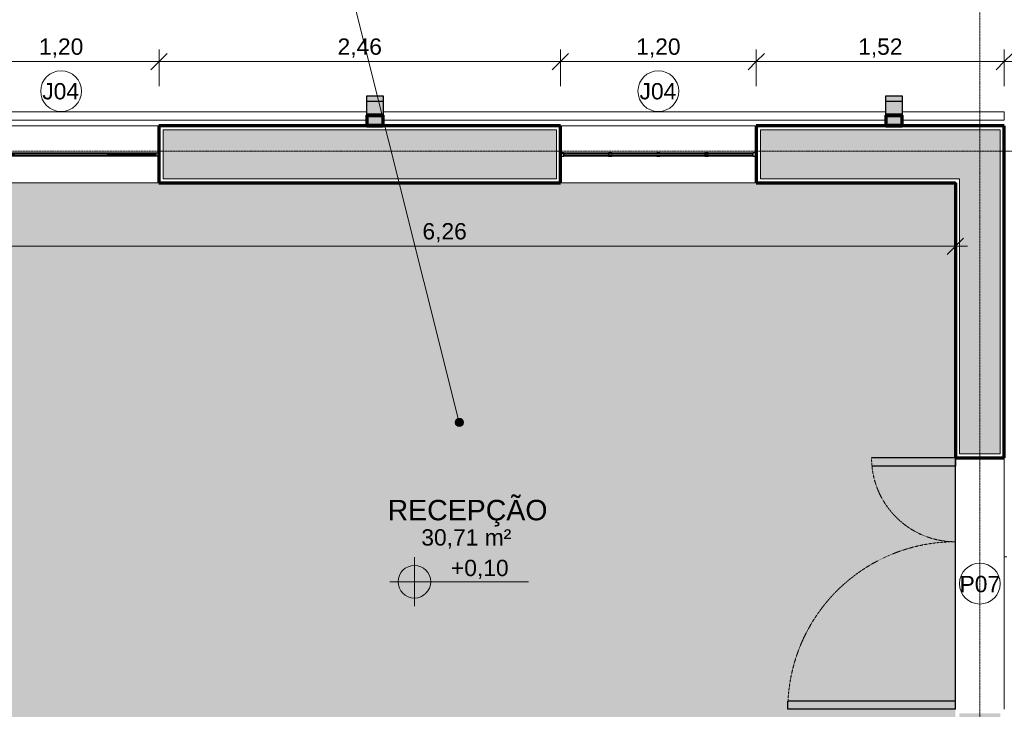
# Model space of a CAD drawing. Header units: millimetres. Extents: x -34108 to 9838, y -21919 to 4394.
# Tile 29 of 36: x -16085 to -10051, y -4093 to 132. Entities that reach past the tile are written whole.
import ezdxf

# ---------------------------------------------------------------- set-up
doc = ezdxf.new("R2010")
doc.units = ezdxf.units.MM
doc.linetypes.add('_Tracejado pequeno', pattern=[2.25, 1.5, -0.75])
doc.linetypes.add('_Traço - ponto', pattern=[16, 12, -2, 0, -2])
for name, color, linetype, lineweight in [('A-ANNO-DIMS', 211, 'Continuous', 9), ('A-ANNO-DIMS-50', 211, 'Continuous', 9), ('A-AREA-IDEN', 2, 'Continuous', 9), ('A-DOOR', 31, 'Continuous', 18), ('A-DOOR-HDLN', 31, '_Tracejado pequeno', 18), ('A-DOOR-IDEN', 31, 'Continuous', 9), ('A-FLOR', 192, 'Continuous', 18), ('A-FLOR-PATT', 8, 'Continuous', 25), ('A-GENM', 13, 'Continuous', 18), ('A-GLAZ', 151, 'Continuous', 18), ('A-GLAZ-IDEN', 152, 'Continuous', 9), ('A-WALL', 113, 'Continuous', 18), ('A-WALL-PATT', 111, 'Continuous', 70), ('G-ANNO-DIMS', 111, 'Continuous', 9), ('G-ANNO-TEXT', 231, 'Continuous', 9), ('S-GRID', 1, 'Continuous', 9)]:
    doc.layers.add(name, color=color, linetype=linetype, lineweight=lineweight)
doc.styles.add('Arial_2', font='arial.ttf', dxfattribs={"height": 125})
doc.styles.add('Arial_4', font='arial.ttf', dxfattribs={"height": 100})
doc.dimstyles.new('Diagonal_-_2_0mm_Arial', dxfattribs={"dimscale": 304.8, "dimtxt": 102.02594, "dimasz": 0.328084, "dimexe": 0.246063, "dimexo": 0.0625, "dimgap": 0.024606, "dimtad": 1, "dimlfac": 0.001, "dimrnd": 0.01, "dimzin": 0, "dimdsep": 46, "dimtxsty": 'Arial_4', "dimblk1": 'OBLIQUE', "dimblk2": 'OBLIQUE', "dimsah": 1, "dimcen": 0.09, "dimdle": 0.246063, "dimadec": 0, "dimazin": 0, "dimtfac": 1, "dimtdec": 4, "dimtix": 1, "dimtmove": 0, "dimatfit": 3, "dimfxl": 0.492126, "dimfxlon": 1, "dimtvp": 1, "dimtolj": 1, "dimtzin": 0, "dimarcsym": 2})

# ---------------------------------------------------------------- blocks, each defined once
blk = doc.blocks.new('Janelas_J2 e J4 - J4 - 1_2 x 1_81-V4-PLANTA TÉRREO - MANTER _ CONSTRUIR')
at = {"layer": 'A-GLAZ'}
h = blk.add_hatch(dxfattribs=at)
h.set_pattern_fill('FP_15', color=256, style=0, pattern_type=2)
h.set_pattern_definition([(45, (15831.115, 93.492), (-17.67767, 17.67767), [])])
h.paths.add_polyline_path([(600, -10), (600, 10), (580, 10), (580, -10)], flags=0)
h.paths.add_polyline_path([(285, -10), (305, -10), (305, 10), (285, 10), (285, -4)], flags=0)
h.paths.add_polyline_path([(10, -10), (10, -4), (-10, -4), (-10, -10)], flags=0)
h.paths.add_polyline_path([(-285, -10), (-285, 10), (-305, 10), (-305, -10)], flags=0)
h.paths.add_polyline_path([(-600, -10), (-580, -10), (-580, 10), (-600, 10), (-600, 0)], flags=0)
h.paths.add_polyline_path([(10, 4), (10, 10), (-10, 10), (-10, 4), (4, 4)], flags=0)
at = {"layer": 'A-GLAZ', "lineweight": 25}
for p, q in [((-600, 10), (-580, 10)), ((-580, 10), (-580, -10)), ((-580, -4), (-580, 4)), ((-580, 4), (-285, 4)), ((-305, -10), (-305, 10)), ((-305, 10), (-285, 10)), ((-285, 10), (-285, 4)), ((-10, 4), (-10, 10)), ((-10, 10), (10, 10)), ((10, 10), (10, 4)), ((285, 4), (285, 10)), ((285, 10), (305, 10)), ((285, 4), (580, 4)), ((305, 10), (305, -10)), ((580, -10), (580, 10)), ((580, 10), (600, 10)), ((580, 4), (580, -4)), ((-580, -10), (-600, -10)), ((-285, -4), (-580, -4)), ((-285, -10), (-305, -10)), ((-285, -4), (-285, -10)), ((-10, -10), (-10, -4)), ((10, -10), (-10, -10)), ((10, -4), (10, -10)), ((580, -4), (285, -4)), ((285, -10), (285, -4)), ((305, -10), (285, -10)), ((600, -10), (580, -10))]:
    blk.add_line(p, q, dxfattribs=at)
at = {"layer": 'A-GLAZ'}
for p, q in [((-305, 10), (-580, 10)), ((-10, 10), (-285, 10)), ((-285, 4), (285, 4)), ((-285, -4), (-285, 4)), ((285, 10), (10, 10)), ((285, 4), (285, -4)), ((580, 10), (305, 10)), ((-580, -10), (-305, -10)), ((285, -4), (-285, -4)), ((-285, -10), (-10, -10)), ((10, -10), (285, -10)), ((305, -10), (580, -10))]:
    blk.add_line(p, q, dxfattribs=at)
blk = doc.blocks.new('Janelas_J2 e J4 - J4 - 1_2 x 1_81-4330367-PLANTA TÉRREO - MANTER _ CONSTRUIR')
at = {"layer": 'A-GLAZ'}
h = blk.add_hatch(dxfattribs=at)
h.set_pattern_fill('FP_16', color=256, style=0, pattern_type=2)
h.set_pattern_definition([(45, (12171.115, 93.492), (-17.67767, 17.67767), [])])
h.paths.add_polyline_path([(600, -10), (599.9, 10), (580, 10), (580, -10)], flags=0)
h.paths.add_polyline_path([(305, -10), (305, 10), (285, 10), (285, -10)], flags=0)
h.paths.add_polyline_path([(10, -10), (10, -4), (-10, -4), (-10, -10)], flags=0)
h.paths.add_polyline_path([(-285, -10), (-285, 10), (-305, 10), (-305, -10)], flags=0)
h.paths.add_polyline_path([(-600, -10), (-580, -10), (-580, 10), (-600, 10), (-600, 0)], flags=0)
h.paths.add_polyline_path([(-4, 4), (10, 4), (10, 10), (-10, 10), (-10, 4)], flags=0)
at = {"layer": 'A-GLAZ', "lineweight": 25}
for p, q in [((-580, 10), (-600, 10)), ((-580, -10), (-580, 10)), ((-285, 4), (-580, 4)), ((-580, 4), (-580, -4)), ((-285, 10), (-305, 10)), ((-305, 10), (-305, -10)), ((-285, 4), (-285, 10)), ((10, 10), (-10, 10)), ((-10, 10), (-10, 4)), ((10, 4), (10, 10)), ((305, 10), (285, 10)), ((285, 10), (285, 4)), ((580, 4), (285, 4)), ((305, -10), (305, 10)), ((600, 10), (580, 10)), ((580, 10), (580, -10)), ((580, -4), (580, 4)), ((-600, -10), (-580, -10)), ((-580, -4), (-285, -4)), ((-305, -10), (-285, -10)), ((-285, -10), (-285, -4)), ((-10, -4), (-10, -10)), ((-10, -10), (10, -10)), ((10, -10), (10, -4)), ((285, -4), (580, -4)), ((285, -4), (285, -10)), ((285, -10), (305, -10)), ((580, -10), (600, -10))]:
    blk.add_line(p, q, dxfattribs=at)
at = {"layer": 'A-GLAZ'}
for p, q in [((-580, 10), (-305, 10)), ((-285, 10), (-10, 10)), ((-285, 4), (285, 4)), ((-285, -4), (-285, 4)), ((10, 10), (285, 10)), ((285, 4), (285, -4)), ((305, 10), (580, 10)), ((-305, -10), (-580, -10)), ((285, -4), (-285, -4)), ((-10, -10), (-285, -10)), ((285, -10), (10, -10)), ((580, -10), (305, -10))]:
    blk.add_line(p, q, dxfattribs=at)
blk = doc.blocks.new('Double_Flush_-_Unequal_2422 - 1_54-4025860-PLANTA TÉRREO - MANTER _ CONSTRUIR')
at = {"layer": 'A-DOOR', "lineweight": 25}
for p, q in [((-1066.8, 1176.7), (-1016, 1176.7)), ((-1066.8, 150), (-1066.8, 1176.7)), ((-1016, 150), (-1016, 1176.7)), ((422.4, 150), (422.4, 660.8)), ((473.2, 150), (473.2, 663.3)), ((-1066.8, 150), (-1016, 150)), ((473.2, 150), (422.4, 150))]:
    blk.add_line(p, q, dxfattribs=at)
at = {"layer": 'A-DOOR-HDLN'}
for centre, radius, start, end in [((-1066.8, 150), 1026.7, 0, 90), ((473.2, 150), 513.3, 90, 180)]:
    blk.add_arc(centre, radius, start, end, dxfattribs=at)
blk = doc.blocks.new('Generic Models 1 - Generic Models 24-4258923-PLANTA TÉRREO - MANTER _ CONSTRUIR')
at = {"layer": 'A-GENM', "lineweight": 25}
for points in [[(-13957.4, -368.5), (-13857.4, -368.5), (-13857.4, -333.5), (-13957.4, -333.5)], [(-10777.4, -368.5), (-10677.4, -368.5), (-10677.4, -333.5), (-10777.4, -333.5), (-10777.4, -365.6)], [(-13955.4, -453.5), (-13857.4, -453.5), (-13857.4, -368.5), (-13957.4, -368.5), (-13957.4, -453.5)], [(-10775.4, -453.5), (-10677.4, -453.5), (-10677.4, -368.5), (-10777.4, -368.5), (-10777.4, -453.5)], [(-13894.4, -516.5), (-13859.4, -516.5), (-13859.4, -455.5), (-13955.4, -455.5), (-13955.4, -516.5)], [(-10775.4, -516.5), (-10679.4, -516.5), (-10679.4, -455.5), (-10775.4, -455.5)]]:
    blk.add_hatch(color=254, dxfattribs=at).paths.add_polyline_path(points, flags=0)
h = blk.add_hatch(color=173, dxfattribs=at)
h.paths.add_polyline_path([(-13957.4, -518.5), (-13857.4, -518.5), (-13857.4, -453.5), (-13957.4, -453.5)], flags=0)
h.paths.add_polyline_path([(-13859.4, -516.5), (-13955.4, -516.5), (-13955.4, -455.5), (-13859.4, -455.5)], flags=0)
h = blk.add_hatch(color=173, dxfattribs=at)
h.paths.add_polyline_path([(-10777.4, -518.5), (-10677.4, -518.5), (-10677.4, -453.5), (-10777.4, -453.5)], flags=0)
h.paths.add_polyline_path([(-10775.4, -516.5), (-10775.4, -455.5), (-10679.4, -455.5), (-10679.4, -516.5)], flags=0)
at = {"layer": 'A-GENM', "color": 5, "lineweight": 25}
for p, q in [((-13957.4, -333.5), (-13857.4, -333.5)), ((-13957.4, -368.5), (-13957.4, -333.5)), ((-13857.4, -333.5), (-13857.4, -368.5)), ((-10777.4, -333.5), (-10677.4, -333.5)), ((-10777.4, -368.5), (-10777.4, -333.5)), ((-10677.4, -333.5), (-10677.4, -368.5)), ((-13957.4, -453.5), (-13957.4, -368.5)), ((-13857.4, -368.5), (-13957.4, -368.5)), ((-13857.4, -368.5), (-13857.4, -453.5)), ((-10777.4, -453.5), (-10777.4, -368.5)), ((-10677.4, -368.5), (-10777.4, -368.5)), ((-10677.4, -368.5), (-10677.4, -453.5))]:
    blk.add_line(p, q, dxfattribs=at)
at = {"layer": 'A-GENM', "color": 7, "lineweight": 70}
for p, q in [((-13857.4, -453.5), (-13957.4, -453.5)), ((-13957.4, -453.5), (-13957.4, -518.5)), ((-13955.4, -516.5), (-13955.4, -455.5)), ((-13955.4, -455.5), (-13859.4, -455.5)), ((-13859.4, -455.5), (-13859.4, -516.5)), ((-13857.4, -518.5), (-13857.4, -453.5)), ((-10677.4, -453.5), (-10777.4, -453.5)), ((-10777.4, -453.5), (-10777.4, -518.5)), ((-10775.4, -516.5), (-10775.4, -455.5)), ((-10775.4, -455.5), (-10679.4, -455.5)), ((-10679.4, -455.5), (-10679.4, -516.5)), ((-10677.4, -518.5), (-10677.4, -453.5)), ((-13957.4, -518.5), (-13857.4, -518.5)), ((-13859.4, -516.5), (-13955.4, -516.5)), ((-10777.4, -518.5), (-10677.4, -518.5)), ((-10679.4, -516.5), (-10775.4, -516.5))]:
    blk.add_line(p, q, dxfattribs=at)
blk = doc.blocks.new('Embasamento - Embasamento-4325691-PLANTA TÉRREO - MANTER _ CONSTRUIR')
at = {"layer": 'A-GENM'}
for p, q in [((-13957.4, -433.5), (-20357.4, -433.5)), ((-10777.4, -433.5), (-13857.4, -433.5)), ((-10051.1, -433.5), (-10677.4, -433.5)), ((-10051.1, -483.5), (-10051.1, -433.5)), ((-13957.4, -483.5), (-20357.4, -483.5)), ((-10777.4, -483.5), (-13857.4, -483.5)), ((-10051.1, -483.5), (-10677.4, -483.5))]:
    blk.add_line(p, q, dxfattribs=at)
blk = doc.blocks.new('DIMBLOCK33-PLANTA TÉRREO - MANTER _ CONSTRUIR')
at = {"layer": 'A-ANNO-DIMS-50'}
for p, q in [((-16431.1, -274.8), (-16431.1, -49.8)), ((-15231.1, -274.8), (-15231.1, -49.8)), ((-16431.1, -124.8), (-15231.1, -124.8)), ((-16431.1, -124.8), (-16431.1, -274.8)), ((-15231.1, -124.8), (-15231.1, -274.8))]:
    blk.add_line(p, q, dxfattribs=at)
at = {"layer": 'A-ANNO-DIMS-50', "lineweight": 18}
for p, q in [((-16431.1, -124.8), (-16381.1, -74.8)), ((-15231.1, -124.8), (-15181.1, -74.8)), ((-16431.1, -124.8), (-16481.1, -174.8)), ((-15231.1, -124.8), (-15281.1, -174.8))]:
    blk.add_line(p, q, dxfattribs=at)
at = {"layer": 'A-ANNO-DIMS-50', "color": 0, "insert": (-15966.8, 17.2), "char_height": 100, "width": 325.653, "attachment_point": 1, "line_spacing_factor": 0.941778, "style": 'Arial_4'}
blk.add_mtext('1,20', dxfattribs=at)
blk = doc.blocks.new('_Oblique')
at = {"color": 0, "linetype": 'ByBlock', "lineweight": -2}
blk.add_line((-0.5, -0.5), (0.5, 0.5), dxfattribs=at)
blk = doc.blocks.new('DIMBLOCK34-PLANTA TÉRREO - MANTER _ CONSTRUIR')
at = {"layer": 'A-ANNO-DIMS-50'}
for p, q in [((-15231.1, -274.8), (-15231.1, -49.8)), ((-12771.1, -274.8), (-12771.1, -49.8)), ((-15231.1, -124.8), (-12771.1, -124.8)), ((-15231.1, -124.8), (-15231.1, -274.8)), ((-12771.1, -124.8), (-12771.1, -274.8))]:
    blk.add_line(p, q, dxfattribs=at)
at = {"layer": 'A-ANNO-DIMS-50', "lineweight": 18}
for p, q in [((-15231.1, -124.8), (-15181.1, -74.8)), ((-12771.1, -124.8), (-12721.1, -74.8)), ((-15231.1, -124.8), (-15281.1, -174.8)), ((-12771.1, -124.8), (-12821.1, -174.8))]:
    blk.add_line(p, q, dxfattribs=at)
at = {"layer": 'A-ANNO-DIMS-50', "color": 0, "insert": (-14136.8, 17.2), "char_height": 100, "width": 325.653, "attachment_point": 1, "line_spacing_factor": 0.941778, "style": 'Arial_4'}
blk.add_mtext('2,46', dxfattribs=at)
blk = doc.blocks.new('DIMBLOCK35-PLANTA TÉRREO - MANTER _ CONSTRUIR')
at = {"layer": 'A-ANNO-DIMS-50'}
for p, q in [((-12771.1, -274.8), (-12771.1, -49.8)), ((-11571.1, -274.8), (-11571.1, -49.8)), ((-12771.1, -124.8), (-11571.1, -124.8)), ((-12771.1, -124.8), (-12771.1, -274.8)), ((-11571.1, -124.8), (-11571.1, -274.8))]:
    blk.add_line(p, q, dxfattribs=at)
at = {"layer": 'A-ANNO-DIMS-50', "lineweight": 18}
for p, q in [((-12771.1, -124.8), (-12721.1, -74.8)), ((-11571.1, -124.8), (-11521.1, -74.8)), ((-12771.1, -124.8), (-12821.1, -174.8)), ((-11571.1, -124.8), (-11621.1, -174.8))]:
    blk.add_line(p, q, dxfattribs=at)
at = {"layer": 'A-ANNO-DIMS-50', "color": 0, "insert": (-12306.8, 17.2), "char_height": 100, "width": 325.653, "attachment_point": 1, "line_spacing_factor": 0.941778, "style": 'Arial_4'}
blk.add_mtext('1,20', dxfattribs=at)
blk = doc.blocks.new('DIMBLOCK36-PLANTA TÉRREO - MANTER _ CONSTRUIR')
at = {"layer": 'A-ANNO-DIMS-50'}
for p, q in [((-11571.1, -274.8), (-11571.1, -49.8)), ((-10051.1, -274.8), (-10051.1, -49.8)), ((-11571.1, -124.8), (-9976.1, -124.8)), ((-11571.1, -124.8), (-11571.1, -274.8)), ((-10051.1, -124.8), (-10051.1, -274.8))]:
    blk.add_line(p, q, dxfattribs=at)
at = {"layer": 'A-ANNO-DIMS-50', "lineweight": 18}
for p, q in [((-11571.1, -124.8), (-11521.1, -74.8)), ((-10051.1, -124.8), (-10001.1, -74.8)), ((-11571.1, -124.8), (-11621.1, -174.8)), ((-10051.1, -124.8), (-10101.1, -174.8))]:
    blk.add_line(p, q, dxfattribs=at)
at = {"layer": 'A-ANNO-DIMS-50', "color": 0, "insert": (-10946.8, 17.2), "char_height": 100, "width": 325.653, "attachment_point": 1, "line_spacing_factor": 0.941778, "style": 'Arial_4'}
blk.add_mtext('1,52', dxfattribs=at)
blk = doc.blocks.new('TAG-Janela - Janela-240880-PLANTA TÉRREO - MANTER _ CONSTRUIR')
at = {"layer": 'A-GLAZ-IDEN'}
blk.add_circle((0, 0), 2.5, dxfattribs=at)
blk = doc.blocks.new('TAG-Porta - Ref_ Porta-2416850-PLANTA TÉRREO - MANTER _ CONSTRUIR')
at = {"layer": 'A-DOOR-IDEN'}
blk.add_circle((0, 0), 2.5, dxfattribs=at)
blk = doc.blocks.new('DIMBLOCK77-PLANTA TÉRREO - MANTER _ CONSTRUIR')
at = {"layer": 'A-ANNO-DIMS-50'}
for p, q in [((-16611.1, -1106.4), (-16611.1, -1331.4)), ((-16611.1, -1256.4), (-16611.1, -1106.4)), ((-10351.1, -1106.4), (-10351.1, -1331.4)), ((-10351.1, -1256.4), (-10351.1, -1106.4)), ((-16611.1, -1256.4), (-10276.1, -1256.4))]:
    blk.add_line(p, q, dxfattribs=at)
at = {"layer": 'A-ANNO-DIMS-50', "lineweight": 18}
for p, q in [((-16611.1, -1256.4), (-16561.1, -1206.4)), ((-10351.1, -1256.4), (-10301.1, -1206.4)), ((-16611.1, -1256.4), (-16661.1, -1306.4)), ((-10351.1, -1256.4), (-10401.1, -1306.4))]:
    blk.add_line(p, q, dxfattribs=at)
at = {"layer": 'A-ANNO-DIMS-50', "color": 0, "insert": (-13616.8, -1114.4), "char_height": 100, "width": 325.653, "attachment_point": 1, "line_spacing_factor": 0.941778, "style": 'Arial_4'}
blk.add_mtext('6,26', dxfattribs=at)
blk = doc.blocks.new('Spot Elevations - Spot elevation - Planta-10655-PLANTA TÉRREO - MANTER _ CONSTRUIR')
at = {"layer": 'G-ANNO-DIMS'}
h = blk.add_hatch(color=256, dxfattribs=at)
edge = h.paths.add_edge_path(flags=0)
edge.add_line((0, 0), (-2, 0))
edge.add_arc((0, 0), 2, 90, 180, ccw=False)
edge.add_line((0, 2), (0, 0))
h = blk.add_hatch(color=256, dxfattribs=at)
edge = h.paths.add_edge_path(flags=0)
edge.add_line((0, 0), (2, 0))
edge.add_arc((0, 0), 2, 270, 360, ccw=False)
edge.add_line((0, -2), (0, 0))
for p, q in [((0, -3), (0, 3)), ((-3, 0), (14, 0))]:
    blk.add_line(p, q, dxfattribs=at)
blk.add_circle((0, 0), 2, dxfattribs=at)

msp = doc.modelspace()

# ---------------------------------------------------------------- hatches: boundary and pattern name
at = {"layer": 'A-FLOR-PATT'}
h = msp.add_hatch(color=254, dxfattribs=at)
h.paths.add_polyline_path([(-10351.115, -5773.492), (-10351.115, -868.492), (-16611.115, -868.492), (-16611.115, -2875.992), (-16591.115, -2875.992), (-16591.115, -2930.992), (-16751.115, -2930.992), (-16751.115, -2875.992), (-16731.115, -2875.992), (-16731.115, -868.492), (-21631.115, -868.492), (-21631.115, -5168.492), (-16731.115, -5168.492), (-16731.115, -3765.992), (-16751.115, -3765.992), (-16751.115, -3710.992), (-16591.115, -3710.992), (-16591.115, -3765.992), (-16611.115, -3765.992), (-16611.115, -5773.492), (-16561.115, -5773.492), (-16561.115, -5753.492), (-16506.115, -5753.492), (-16506.115, -5773.492), (-15376.115, -5773.492), (-15376.115, -5753.492), (-15321.115, -5753.492), (-15321.115, -5773.492), (-10655.792, -5773.492)], flags=0)
h.paths.add_polyline_path([(-16731.115, -5773.492), (-16731.115, -5768.492), (-21631.115, -5768.492), (-21631.115, -5773.492), (-18463.104, -5773.492)], flags=0)
at = {"layer": 'A-WALL-PATT'}
h = msp.add_hatch(color=256, dxfattribs=at)
h.paths.add_polyline_path([(-10351.115, -843.492), (-10326.115, -843.492), (-10326.115, -543.492), (-11546.115, -543.492), (-11546.115, -843.492), (-10655.792, -843.492)], flags=0)
h.paths.add_polyline_path([(-12796.115, -843.492), (-12796.115, -543.492), (-15206.115, -543.492), (-15206.115, -843.492), (-13258.229, -843.492)], flags=0)
h.paths.add_polyline_path([(-16456.115, -843.492), (-16456.115, -543.492), (-21656.115, -543.492), (-21656.115, -843.492), (-18463.104, -843.492)], flags=0)
h = msp.add_hatch(color=256, dxfattribs=at)
h.paths.add_polyline_path([(-10326.115, -6068.492), (-10076.115, -6068.492), (-10076.115, -4118.492), (-10326.115, -4118.492), (-10326.115, -5947.591)], flags=0)
h.paths.add_polyline_path([(-10076.115, -2528.492), (-10076.115, -543.492), (-10326.115, -543.492), (-10326.115, -2528.492), (-10201.115, -2528.492)], flags=0)
at = {"layer": 'G-ANNO-TEXT'}
h = msp.add_hatch(color=250, dxfattribs=at)
edge = h.paths.add_edge_path(flags=0)
edge.add_arc((-13391.157, -2335.673), 25, 0, 360)

# ---------------------------------------------------------------- linework, layer by layer
at = {"layer": 'A-FLOR', "color": 5, "lineweight": 25}
msp.add_line((-10351.115, -4093.492), (-10351.115, -2553.492), dxfattribs=at)
at = {"layer": 'A-FLOR'}
msp.add_line((-10035.802, -3158.492), (-10051.115, -3158.492), dxfattribs=at)
at = {"layer": 'A-WALL'}
for p, q in [((-16431.115, -518.492), (-15231.115, -518.492)), ((-15228.615, -520.992), (-15228.615, -865.992)), ((-12773.615, -520.992), (-15228.615, -520.992)), ((-12773.615, -865.992), (-12773.615, -520.992)), ((-12771.115, -518.492), (-11571.115, -518.492)), ((-11568.615, -520.992), (-11568.615, -865.992)), ((-10053.615, -520.992), (-11568.615, -520.992)), ((-10053.615, -2550.992), (-10053.615, -520.992)), ((-15206.115, -543.492), (-15206.115, -843.492)), ((-12796.115, -543.492), (-15206.115, -543.492)), ((-12796.115, -843.492), (-12796.115, -543.492)), ((-11546.115, -543.492), (-11546.115, -843.492)), ((-10076.115, -543.492), (-11546.115, -543.492)), ((-10076.115, -2528.492), (-10076.115, -543.492)), ((-15206.115, -843.492), (-12796.115, -843.492)), ((-11546.115, -843.492), (-10326.115, -843.492)), ((-10326.115, -843.492), (-10326.115, -2528.492)), ((-15231.115, -868.492), (-16431.115, -868.492)), ((-15228.615, -865.992), (-12773.615, -865.992)), ((-11571.115, -868.492), (-12771.115, -868.492)), ((-11568.615, -865.992), (-10348.615, -865.992)), ((-10348.615, -865.992), (-10348.615, -2550.992)), ((-10326.115, -2528.492), (-10076.115, -2528.492)), ((-10348.615, -2550.992), (-10053.615, -2550.992)), ((-10051.115, -2553.492), (-10051.115, -4093.492))]:
    msp.add_line(p, q, dxfattribs=at)
at = {"layer": 'A-WALL', "lineweight": 70}
for p, q in [((-12771.115, -518.492), (-15231.115, -518.492)), ((-15231.115, -518.492), (-15231.115, -868.492)), ((-12771.115, -868.492), (-12771.115, -518.492)), ((-10051.115, -518.492), (-11571.115, -518.492)), ((-11571.115, -518.492), (-11571.115, -868.492)), ((-10051.115, -2553.492), (-10051.115, -518.492)), ((-15231.115, -868.492), (-12771.115, -868.492)), ((-11571.115, -868.492), (-10351.115, -868.492)), ((-10351.115, -868.492), (-10351.115, -2553.492)), ((-10351.115, -2553.492), (-10051.115, -2553.492))]:
    msp.add_line(p, q, dxfattribs=at)
at = {"layer": 'G-ANNO-DIMS'}
for p, q in [((-13797.293, -3311.66), (-13650.909, -3311.66)), ((-13650.909, -3311.66), (-13666.074, -3311.66))]:
    msp.add_line(p, q, dxfattribs=at)
at = {"layer": 'G-ANNO-TEXT', "color": 250}
msp.add_line((-13391.157, -2335.673), (-14116.556, 558.366), dxfattribs=at)
msp.add_circle((-13391.157, -2335.673), 25, dxfattribs=at)
at = {"layer": 'S-GRID', "linetype": '_Traço - ponto'}
for p, q in [((-10201.115, 3893.814), (-10201.115, -21426.217)), ((6504.181, -673.492), (-33608.19, -673.492))]:
    msp.add_line(p, q, dxfattribs=at)

# ---------------------------------------------------------------- block references
at = {"layer": 'A-DOOR', "rotation": 89.99999999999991}
msp.add_blockref('Double_Flush_-_Unequal_2422 - 1_54-4025860-PLANTA TÉRREO - MANTER _ CONSTRUIR', (-10201.115, -3026.692), dxfattribs=at)
at = {"layer": 'A-DOOR-IDEN', "xscale": 49.99999999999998, "yscale": 49.99999999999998, "zscale": 49.99999999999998}
msp.add_blockref('TAG-Porta - Ref_ Porta-2416850-PLANTA TÉRREO - MANTER _ CONSTRUIR', (-10201.115, -3323.492), dxfattribs=at)
at = {"layer": 'A-GENM', "color": 5, "lineweight": 25}
msp.add_blockref('Generic Models 1 - Generic Models 24-4258923-PLANTA TÉRREO - MANTER _ CONSTRUIR', (0, 0), dxfattribs=at)
at = {"layer": 'A-GENM'}
msp.add_blockref('Embasamento - Embasamento-4325691-PLANTA TÉRREO - MANTER _ CONSTRUIR', (0, 0), dxfattribs=at)
at = {"layer": 'A-GLAZ'}
for name, p in [('Janelas_J2 e J4 - J4 - 1_2 x 1_81-V4-PLANTA TÉRREO - MANTER _ CONSTRUIR', (-15831.115, -693.492)), ('Janelas_J2 e J4 - J4 - 1_2 x 1_81-4330367-PLANTA TÉRREO - MANTER _ CONSTRUIR', (-12171.115, -693.492))]:
    msp.add_blockref(name, p, dxfattribs=at)
at = {"layer": 'A-GLAZ-IDEN', "xscale": 49.99999999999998, "yscale": 49.99999999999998, "zscale": 49.99999999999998}
for p in [(-15831.115, -305.992), (-12171.115, -305.992)]:
    msp.add_blockref('TAG-Janela - Janela-240880-PLANTA TÉRREO - MANTER _ CONSTRUIR', p, dxfattribs=at)
at = {"layer": 'G-ANNO-DIMS', "xscale": 49.99999999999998, "yscale": 49.99999999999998, "zscale": 49.99999999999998}
msp.add_blockref('Spot Elevations - Spot elevation - Planta-10655-PLANTA TÉRREO - MANTER _ CONSTRUIR', (-13666.074, -3311.66), dxfattribs=at)

# ---------------------------------------------------------------- texts
at = {"layer": 'A-AREA-IDEN', "attachment_point": 1}
for s, insert, char_height, width, style in [('RECEPÇÃO', (-13830.356, -2810.267), 125, 1182.48906, 'Arial_2'), ('30,71 m²', (-13623.606, -2990.315), 100, 681.43437, 'Arial_4')]:
    msp.add_mtext(s, dxfattribs=dict(at, insert=insert, char_height=char_height, width=width, style=style))
at = {"layer": 'A-DOOR-IDEN', "insert": (-10325.339, -3276.146), "char_height": 100, "width": 308.64969, "attachment_point": 1, "style": 'Arial_4'}
msp.add_mtext('P07', dxfattribs=at)
at = {"layer": 'A-GLAZ-IDEN', "char_height": 100, "width": 280.59062, "attachment_point": 1, "style": 'Arial_4'}
for insert in [(-15946.217, -256.291), (-12286.217, -256.291)]:
    msp.add_mtext('J04', dxfattribs=dict(at, insert=insert))
at = {"layer": 'G-ANNO-DIMS', "insert": (-13442.061, -3177.128), "char_height": 100, "width": 422.3698, "attachment_point": 1, "line_spacing_factor": 0.941778, "style": 'Arial_4'}
msp.add_mtext('+0,10', dxfattribs=at)

# ---------------------------------------------------------------- dimensions: what is measured, and where the dimension line sits
at = {"layer": 'A-ANNO-DIMS'}
for base, p1, p2, override, picture, middle in [((-15231.115, -124.841), (-16431.115, -274.841), (-15231.115, -274.841), {"dimpost": '<>', "dimfxl": 1200}, 'DIMBLOCK33-PLANTA TÉRREO - MANTER _ CONSTRUIR', (-15831.115, -66.284)), ((-12771.115, -124.841), (-15231.115, -274.841), (-12771.115, -274.841), {"dimpost": '<>', "dimfxl": 2460}, 'DIMBLOCK34-PLANTA TÉRREO - MANTER _ CONSTRUIR', (-14001.115, -66.284)), ((-11571.115, -124.841), (-12771.115, -274.841), (-11571.115, -274.841), {"dimpost": '<>', "dimfxl": 1200}, 'DIMBLOCK35-PLANTA TÉRREO - MANTER _ CONSTRUIR', (-12171.115, -66.284)), ((-10051.115, -124.841), (-11571.115, -274.841), (-10051.115, -274.841), {"dimpost": '<>', "dimfxl": 1520}, 'DIMBLOCK36-PLANTA TÉRREO - MANTER _ CONSTRUIR', (-10811.115, -66.284)), ((-10351.115, -1256.407), (-16611.115, -1106.407), (-10351.115, -1106.407), {"dimpost": '<>', "dimfxl": 6260}, 'DIMBLOCK77-PLANTA TÉRREO - MANTER _ CONSTRUIR', (-13481.115, -1197.85))]:
    dim = msp.add_linear_dim(base=base, p1=p1, p2=p2, dimstyle='Diagonal_-_2_0mm_Arial', override=override, dxfattribs=at)
    dim.commit()
    dim.dimension.update_dxf_attribs({"geometry": picture, "text_midpoint": middle})

doc.saveas('drawing.dxf')
